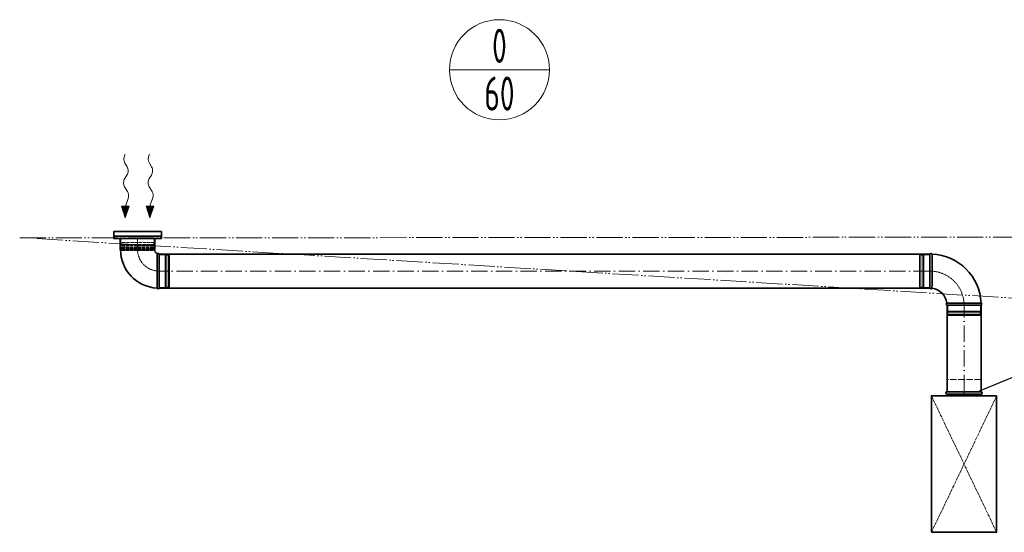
# Model space of a CAD drawing. Header units: millimetres. Extents: x -118717 to 8962, y 22910 to 145283.
# Tile 130 of 193: x 872 to 4482, y 35023 to 36902. Entities that reach past the tile are written whole.
import ezdxf
from ezdxf.enums import TextEntityAlignment as Align

# ---------------------------------------------------------------- set-up
doc = ezdxf.new("R2010")
doc.units = ezdxf.units.MM
for name, pattern in [('ACAD_ISO02W100', [15, 12, -3]), ('ACAD_ISO05W100', [33, 24, -3, 0, -3, 0, -3]), ('ACAD_ISO10W100', [18, 12, -3, 0, -3]), ('phl_thick', [0])]:
    doc.linetypes.add(name, pattern=pattern)
for name, color, linetype, lineweight in [('VZT_05 ETA (ODVOD) - OBRYS', 6, 'Continuous', 35), ('VZT_06 ETA (ODVOD) - OSA', 6, 'ACAD_ISO10W100', 5), ('VZT_30 DISTRIBUČNÍ PRVKY - OBRYS', 1, 'Continuous', 35), ('VZT_33 DISTRIBUČNÍ PRVKY - SKRYTÉ', 8, 'ACAD_ISO02W100', 5), ('VZT_35 TLUMIČE HLUKU - OBRYS', 1, 'Continuous', 35), ('VZT_36 TLUMIČE HLUKU - OSA', 1, 'ACAD_ISO10W100', 5), ('VZT_37 TLUMIČE HLUKU - DETAIL', 8, 'ACAD_ISO02W100', 5), ('VZT_52 POPIS - DISTRIBUCE', 7, 'Continuous', 5), ('VZT_60_KOTY - DIMENZE', 7, 'Continuous', 5), ('VZT_POŽADAVKY NA STAVBU - PODHLEDY', 4, 'ACAD_ISO05W100', 5)]:
    doc.layers.add(name, color=color, linetype=linetype, lineweight=lineweight)
doc.layers.add('VZT_07 ETA (ODVOD) - NETISK', color=8, linetype='ACAD_ISO02W100', lineweight=5, plot=False)
doc.layers.add('VZT_39 TLUMIČE HLUKU - NETISK', color=8, linetype='ACAD_ISO02W100', lineweight=5, plot=False)
doc.styles.add('EVORA_125', font='isocp.shx', dxfattribs={"width": 0.6, "height": 125})
doc.styles.add('JS', font='isocp.shx', dxfattribs={"width": 0.6, "height": 125})

msp = doc.modelspace()

# ---------------------------------------------------------------- linework, layer by layer
at = {"lineweight": 13}
for p, q in [((1257.1, 36406.4), (1258.9, 36409.5)), ((1347.1, 36406.4), (1348.9, 36409.5))]:
    msp.add_line(p, q, dxfattribs=at)
at = {"color": 0, "lineweight": 13}
for p, q in [((1265.4, 36363.3), (1257.2, 36376.3)), ((1355.4, 36363.3), (1347.2, 36376.3)), ((1257, 36320.4), (1264.9, 36332.3)), ((1347, 36320.4), (1354.9, 36332.3)), ((1267, 36272.9), (1256.6, 36289.4)), ((1357, 36272.9), (1346.6, 36289.4)), ((1259.5, 36218.8), (1269.2, 36247.5)), ((1349.5, 36218.8), (1359.2, 36247.5)), ((1258.9, 36175.8), (1245.6, 36219)), ((1245.6, 36219), (1259.5, 36218.8)), ((1273.5, 36218.7), (1258.9, 36175.8)), ((1273.5, 36218.7), (1259.5, 36218.8)), ((1348.9, 36175.8), (1335.6, 36219)), ((1335.6, 36219), (1349.5, 36218.8)), ((1363.5, 36218.7), (1348.9, 36175.8)), ((1363.5, 36218.7), (1349.5, 36218.8))]:
    msp.add_line(p, q, dxfattribs=at)
at = {"color": 8, "lineweight": 5}
msp.add_lwpolyline([(1364.9, 36100.8), (1242.9, 36100.8)], dxfattribs=at)
at = {"color": 0, "lineweight": 13, "extrusion": (0, 0, -1)}
for centre, start_param, end_param in [((1266.7, 36391.6), 0.766537, 2.320574), ((1356.7, 36391.6), 0.766537, 2.320574), ((1255.8, 36347.9), 3.908129, 5.516649), ((1345.8, 36347.9), 3.908129, 5.516649), ((1266.1, 36304.8), 0.766537, 2.375056), ((1356.1, 36304.8), 0.766537, 2.375056), ((1257.4, 36257.5), 3.908129, 5.191299), ((1347.4, 36257.5), 3.908129, 5.191299)]:
    msp.add_ellipse(centre, major_axis=(-0.3, -21.5), ratio=0.625, start_param=start_param, end_param=end_param, dxfattribs=at)
at = {"color": 0, "lineweight": 13}
for points in [[(1273.5, 36218.7), (1245.6, 36219), (1258.9, 36175.8)], [(1363.5, 36218.7), (1335.6, 36219), (1348.9, 36175.8)]]:
    msp.add_solid(points, dxfattribs=at)
at = {"layer": 'VZT_05 ETA (ODVOD) - OBRYS'}
for p, q in [((1240.4, 36100.8), (1367.4, 36100.8)), ((1240.4, 36060.8), (1240.4, 36100.8)), ((1367.4, 36060.8), (1367.4, 36100.8)), ((1241.4, 36059.8), (1366.4, 36059.8)), ((1382.9, 36043.3), (1382.9, 35918.3)), ((4209.4, 35918.3), (4209.4, 36043.3)), ((4396.9, 35855.8), (4271.9, 35855.8))]:
    msp.add_line(p, q, dxfattribs=at)
for points in [[(1382.9, 36043.3), (4209.4, 36043.3)], [(1382.9, 35918.3), (4209.4, 35918.3)], [(4271.9, 35855.8), (4271.9, 35540.9)], [(4396.9, 35855.8), (4396.9, 35540.9)]]:
    msp.add_lwpolyline(points, dxfattribs=at)
for centre, radius, start, end in [((1241.4, 36060.8), 1, 180, 270), ((1382.9, 36059.8), 141.5, 180, 266.8631), ((1366.4, 36060.8), 1, 270, 0), ((1382.9, 36059.8), 16.5, 180, 246.1907), ((1379.1, 36041.7), 4.17, 23.4678, 132.7229), ((4213.2, 36041.7), 4.17, 21.1072, 156.5322), ((4209.4, 35855.8), 187.5, 2.3607, 87.6393), ((1379.1, 35920), 4.17, 200.3309, 336.5322), ((4213.2, 35920), 4.17, 203.4678, 329.7019), ((4209.4, 35855.8), 62.5, 6.8302, 83.1698), ((4273.5, 35859.7), 4.17, 120.2981, 246.5322), ((4395.2, 35859.7), 4.17, 293.4678, 68.8928)]:
    msp.add_arc(centre, radius, start, end, dxfattribs=at)
for points, knots in [([(1376.3, 36044.7), (1376.3, 36044.7), (1376.2, 36044.3), (1376.1, 36042.3), (1376, 36040), (1375.7, 36033.9), (1375.6, 36029.9), (1375.5, 36019.1), (1375.4, 36011.9), (1375.3, 35996.1), (1375.3, 35987.8), (1375.3, 35971.3), (1375.2, 35963.2), (1375.2, 35948.2), (1375.2, 35941.5), (1375.2, 35930.2), (1375.2, 35925.8), (1375.2, 35920), (1375.2, 35918.6), (1375.2, 35918.6)], [197.702813, 197.702813, 197.702813, 197.702813, 209.733369, 209.733369, 228.63381, 228.63381, 247.962689, 247.962689, 273.396832, 273.396832, 298.447199, 298.447199, 323.101867, 323.101867, 347.591906, 347.591906, 372.010558, 372.010558, 395.3015, 395.3015, 395.3015, 395.3015]), ([(4216.8, 35917.9), (4216.8, 35917.9), (4216.8, 35919.5), (4216.9, 35925.6), (4216.9, 35930.1), (4216.9, 35941.5), (4217, 35948.3), (4217, 35963.3), (4217, 35971.4), (4217, 35987.7), (4217.1, 35995.8), (4217.1, 36011), (4217.1, 36018), (4217.1, 36029.8), (4217.1, 36034.5), (4217.1, 36041.1), (4217.1, 36042.9), (4217.1, 36043.2), (4217.1, 36043.2), (4217.1, 36043.2)], [0, 0, 0, 0, 24.235852, 24.235852, 48.531845, 48.531845, 73.024415, 73.024415, 97.570898, 97.570898, 122.078339, 122.078339, 146.53579, 146.53579, 170.957495, 170.957495, 195.359468, 195.359468, 197.168246, 197.168246, 197.168246, 197.168246]), ([(4271.4, 35863.3), (4271.4, 35863.3), (4271.5, 35863.3), (4271.8, 35863.3), (4272.1, 35863.3), (4273.2, 35863.3), (4274, 35863.3), (4277.1, 35863.3), (4280.3, 35863.3), (4289.2, 35863.4), (4295.3, 35863.4), (4309.5, 35863.5), (4317.3, 35863.5), (4333.5, 35863.5), (4341.7, 35863.5), (4357.6, 35863.5), (4365.1, 35863.5), (4378.3, 35863.6), (4383.8, 35863.6), (4390.8, 35863.6), (4393, 35863.6), (4395.9, 35863.6), (4396.7, 35863.6), (4396.7, 35863.6)], [197.067977, 197.067977, 197.067977, 197.067977, 201.792196, 201.792196, 209.190204, 209.190204, 218.040239, 218.040239, 237.760854, 237.760854, 262.206108, 262.206108, 286.831239, 286.831239, 311.323072, 311.323072, 335.946087, 335.946087, 360.704397, 360.704397, 377.088273, 377.088273, 394.105327, 394.105327, 394.105327, 394.105327])]:
    msp.add_open_spline(points, degree=3, knots=knots, dxfattribs=at)
at = {"layer": 'VZT_06 ETA (ODVOD) - OSA', "ltscale": 0.3}
for points in [[(1303.9, 36100.8), (1303.9, 36059.8, 0.414214), (1382.9, 35980.8), (1382.9, 35980.8)], [(4209.4, 35980.8), (4209.4, 35980.8, -0.414214), (4334.4, 35855.8), (4334.4, 35855.8)]]:
    msp.add_lwpolyline(points, format="xyb", dxfattribs=at)
at = {"layer": 'VZT_06 ETA (ODVOD) - OSA', "ltscale": 5}
for points in [[(4209.4, 35980.8), (1382.9, 35980.8)], [(4334.4, 35540.9), (4334.4, 35855.8)]]:
    msp.add_lwpolyline(points, dxfattribs=at)
at = {"layer": 'VZT_07 ETA (ODVOD) - NETISK', "ltscale": 0.4}
for p, q in [((1382.9, 36040.8), (1404.9, 36040.8)), ((1404.9, 36040.8), (1404.9, 35920.8)), ((1404.9, 36039.8), (1408.4, 36039.8)), ((1408.4, 36041.8), (1408.4, 35919.8)), ((1408.4, 36041.8), (1408.9, 36041.8)), ((1408.9, 36041.8), (1408.9, 35919.8)), ((1408.9, 36039.8), (1415.9, 36039.8)), ((1415.9, 36041.8), (1415.9, 35919.8)), ((1415.9, 36041.8), (1416.4, 36041.8)), ((1416.4, 36041.8), (1416.4, 35919.8)), ((1416.4, 36039.8), (1416.9, 36039.8)), ((1416.9, 36040.8), (1416.9, 35920.8)), ((1416.9, 36040.8), (1420.9, 36040.8)), ((1420.9, 36040.8), (1420.9, 35920.8)), ((4171.4, 35920.8), (4171.4, 36040.8)), ((4175.4, 36040.8), (4171.4, 36040.8)), ((4175.4, 35920.8), (4175.4, 36040.8)), ((4175.9, 36039.8), (4175.4, 36039.8)), ((4175.9, 35919.8), (4175.9, 36041.8)), ((4176.4, 36041.8), (4175.9, 36041.8)), ((4176.4, 35919.8), (4176.4, 36041.8)), ((4183.4, 36039.8), (4176.4, 36039.8)), ((4183.4, 35919.8), (4183.4, 36041.8)), ((4183.9, 36041.8), (4183.4, 36041.8)), ((4183.9, 35919.8), (4183.9, 36041.8)), ((4187.4, 36039.8), (4183.9, 36039.8)), ((4187.4, 35920.8), (4187.4, 36040.8)), ((4209.4, 36040.8), (4187.4, 36040.8)), ((1382.9, 35920.8), (1404.9, 35920.8)), ((1404.9, 35921.8), (1408.4, 35921.8)), ((1408.4, 35919.8), (1408.9, 35919.8)), ((1408.9, 35921.8), (1415.9, 35921.8)), ((1415.9, 35919.8), (1416.4, 35919.8)), ((1416.4, 35921.8), (1416.9, 35921.8)), ((1416.9, 35920.8), (1420.9, 35920.8)), ((4175.4, 35920.8), (4171.4, 35920.8)), ((4175.9, 35921.8), (4175.4, 35921.8)), ((4176.4, 35919.8), (4175.9, 35919.8)), ((4183.4, 35921.8), (4176.4, 35921.8)), ((4183.9, 35919.8), (4183.4, 35919.8)), ((4187.4, 35921.8), (4183.9, 35921.8)), ((4209.4, 35920.8), (4187.4, 35920.8)), ((4274.4, 35855.8), (4274.4, 35833.8)), ((4394.4, 35855.8), (4394.4, 35833.8)), ((4395.4, 35830.3), (4273.4, 35830.3)), ((4273.4, 35830.3), (4273.4, 35829.8)), ((4395.4, 35829.8), (4273.4, 35829.8)), ((4395.4, 35822.8), (4273.4, 35822.8)), ((4273.4, 35822.8), (4273.4, 35822.3)), ((4395.4, 35822.3), (4273.4, 35822.3)), ((4394.4, 35833.8), (4274.4, 35833.8)), ((4394.4, 35821.8), (4274.4, 35821.8)), ((4274.4, 35821.8), (4274.4, 35817.8)), ((4394.4, 35817.8), (4274.4, 35817.8)), ((4275.4, 35833.8), (4275.4, 35830.3)), ((4275.4, 35829.8), (4275.4, 35822.8)), ((4275.4, 35822.3), (4275.4, 35821.8)), ((4393.4, 35833.8), (4393.4, 35830.3)), ((4393.4, 35829.8), (4393.4, 35822.8)), ((4393.4, 35822.3), (4393.4, 35821.8)), ((4394.4, 35821.8), (4394.4, 35817.8)), ((4395.4, 35830.3), (4395.4, 35829.8)), ((4395.4, 35822.8), (4395.4, 35822.3))]:
    msp.add_line(p, q, dxfattribs=at)
at = {"layer": 'VZT_30 DISTRIBUČNÍ PRVKY - OBRYS'}
msp.add_lwpolyline([(1391.4, 36125.8), (1216.4, 36125.8), (1216.4, 36100.8), (1391.4, 36100.8)], close=True, dxfattribs=at)
msp.add_lwpolyline([(1216.4, 36108.8), (1391.4, 36108.8)], dxfattribs=at)
at = {"layer": 'VZT_33 DISTRIBUČNÍ PRVKY - SKRYTÉ'}
for points in [[(1239.3, 36066), (1245.3, 36067.4, -0.058981), (1245.9, 36067.5), (1303.9, 36067.5)], [(1243.9, 36085.8), (1243.9, 36078, 0.291473), (1245.5, 36075.6, 0.291473)], [(1368.6, 36066), (1362.6, 36067.4, 0.058981), (1362, 36067.5), (1303.9, 36067.5)], [(1363.9, 36085.8), (1363.9, 36078, -0.291473), (1362.4, 36075.6, -0.291473)], [(1239.3, 36066), (1245, 36064.5, 0.060863), (1245.7, 36064.5), (1303.9, 36064.5)], [(1368.6, 36066), (1362.8, 36064.5, -0.060863), (1362.2, 36064.5), (1303.9, 36064.5)]]:
    msp.add_lwpolyline(points, format="xyb", dxfattribs=at)
for points in [[(1364.9, 36100.8), (1364.9, 36085.8), (1242.9, 36085.8), (1242.9, 36100.8)], [(1243.9, 36078), (1303.9, 36078)], [(1245.9, 36075.3), (1303.9, 36075.3)], [(1247.5, 36071.7), (1303.9, 36071.7)], [(1363.9, 36078), (1303.9, 36078)], [(1362, 36075.3), (1303.9, 36075.3)], [(1360.3, 36071.7), (1303.9, 36071.7)], [(1247.7, 36059.8), (1246.3, 36055.8), (1303.9, 36055.8)], [(1246.8, 36060), (1303.9, 36060)], [(1361.1, 36060), (1303.9, 36060)], [(1360.2, 36059.8), (1361.6, 36055.8), (1303.9, 36055.8)]]:
    msp.add_lwpolyline(points, dxfattribs=at)
for centre, radius, start, end in [((1255.8, 36065.3), 10.5, 142.1622, 210.2824), ((1243.7, 36072.1), 3.88, 353.3265, 62.5007), ((1364.2, 36072.1), 3.88, 117.4993, 186.6735), ((1352.1, 36065.3), 10.5, 329.7176, 37.8378)]:
    msp.add_arc(centre, radius, start, end, dxfattribs=at)
at = {"layer": 'VZT_35 TLUMIČE HLUKU - OBRYS'}
msp.add_line((4396.9, 35538.4), (4271.9, 35538.4), dxfattribs=at)
for points in [[(4396.9, 35529.4), (4271.9, 35529.4)], [(4271.9, 35529.4), (4271.9, 35523.4)], [(4396.9, 35529.4), (4396.9, 35523.4)]]:
    msp.add_lwpolyline(points, dxfattribs=at)
msp.add_lwpolyline([(4214.9, 35023.4), (4214.9, 35523.4), (4453.9, 35523.4), (4453.9, 35023.4)], close=True, dxfattribs=at)
for centre, start, end in [((4271.9, 35533.9), 90, 270), ((4396.9, 35533.9), 270, 90)]:
    msp.add_arc(centre, 4.5, start, end, dxfattribs=at)
at = {"layer": 'VZT_36 TLUMIČE HLUKU - OSA', "ltscale": 5}
msp.add_lwpolyline([(4334.4, 35538.4), (4334.4, 35523.4)], dxfattribs=at)
at = {"layer": 'VZT_37 TLUMIČE HLUKU - DETAIL', "lineweight": 5}
for points in [[(4214.9, 35023.4), (4453.9, 35523.4)], [(4214.9, 35523.4), (4453.9, 35023.4)]]:
    msp.add_lwpolyline(points, dxfattribs=at)
at = {"layer": 'VZT_39 TLUMIČE HLUKU - NETISK', "ltscale": 2}
msp.add_lwpolyline([(4396.9, 35538.4), (4396.9, 35583.4), (4271.9, 35583.4), (4271.9, 35538.4)], dxfattribs=at)
at = {"layer": 'VZT_52 POPIS - DISTRIBUCE'}
msp.add_line((2447.4, 36718.9), (2814.2, 36718.9), dxfattribs=at)
msp.add_circle((2630.8, 36718.9), 183.4, dxfattribs=at)
at = {"layer": 'VZT_60_KOTY - DIMENZE', "linetype": 'ByBlock', "lineweight": -2}
msp.add_lwpolyline([(4391.4, 35541.5), (4519, 35594.7)], dxfattribs=at)
at = {"layer": 'VZT_POŽADAVKY NA STAVBU - PODHLEDY', "ltscale": 4}
for p, q in [((871.7, 36102.2), (5120.4, 36105.7)), ((5120.6, 35845), (913.5, 36101.1))]:
    msp.add_line(p, q, dxfattribs=at)

# ---------------------------------------------------------------- texts
at = {"layer": 'VZT_52 POPIS - DISTRIBUCE', "ltscale": 50, "style": 'JS', "width": 0.7}
for s, p in [('0', (2630.8, 36806.4)), ('60', (2630.8, 36631.4))]:
    msp.add_text(s, height=125, dxfattribs=at).set_placement(p, align=Align.MIDDLE_CENTER)
at = {"layer": 'VZT_60_KOTY - DIMENZE', "linetype": 'phl_thick', "insert": (4809.6, 35744.7), "char_height": 125, "attachment_point": 3, "style": 'EVORA_125'}
msp.add_mtext('%%C125', dxfattribs=at)

doc.saveas('drawing.dxf')
